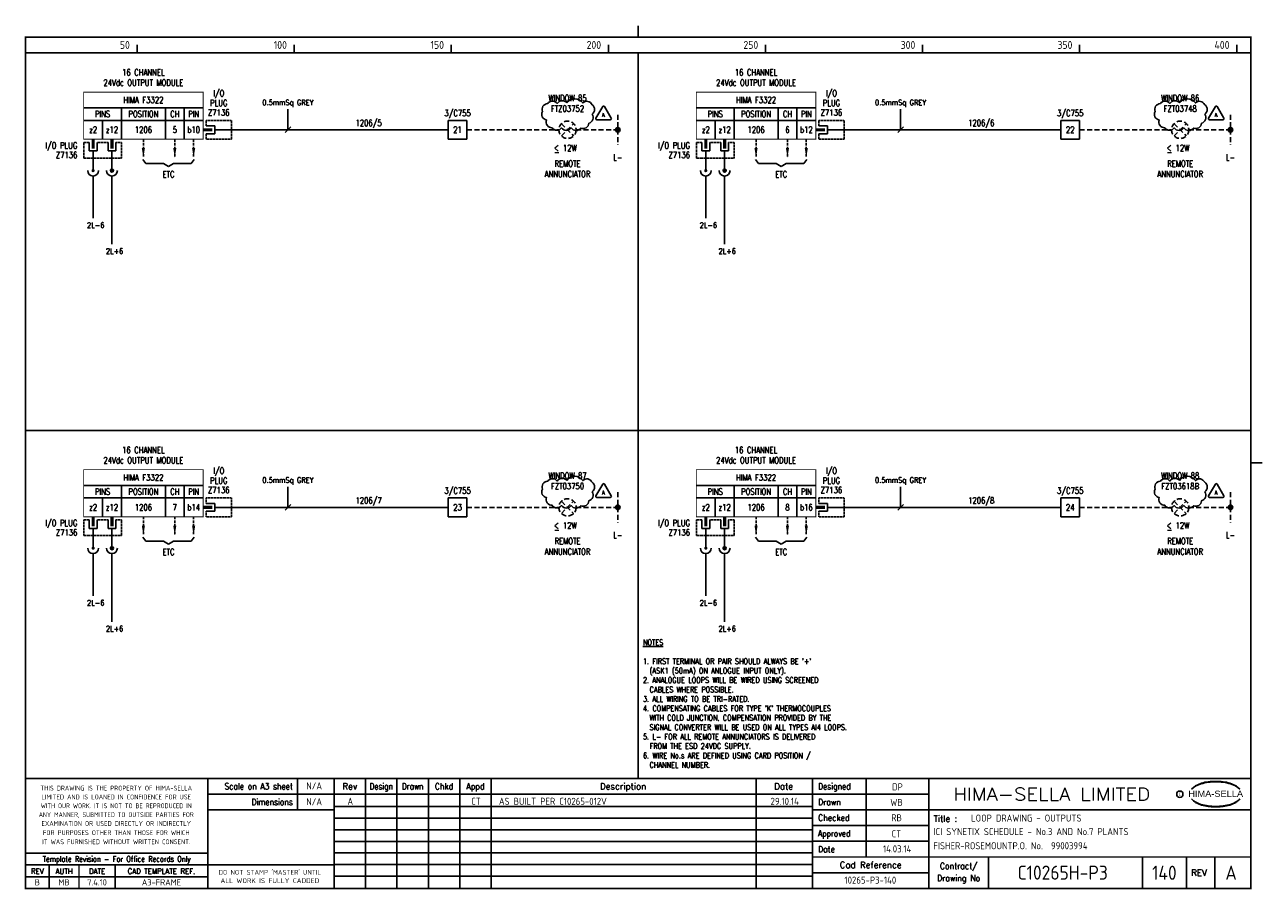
# Model space of a CAD drawing. Extents: x 14 to 408, y 0 to 275.
import ezdxf
from ezdxf.enums import TextEntityAlignment as Align

# ---------------------------------------------------------------- set-up
doc = ezdxf.new("R2010")
doc.units = 0
doc.header["$LTSCALE"] = 0.25
doc.header["$MEASUREMENT"] = 0
doc.linetypes.add('HIDDEN2', pattern=[4.7625, 3.175, -1.5875])
doc.layers.get('0').update_dxf_attribs({"color": 41, "linetype": 'CONTINUOUS'})
for name, color, linetype in [('00-DRG_FRAME', 12, 'CONTINUOUS'), ('01-DRAW', 7, 'CONTINUOUS'), ('04-OUTLINE', 6, 'CONTINUOUS'), ('051-TEXT', 2, 'CONTINUOUS'), ('117', 7, 'CONTINUOUS'), ('117-TEXT', 2, 'CONTINUOUS'), ('DIM', 3, 'CONTINUOUS'), ('LAB', 2, 'CONTINUOUS'), ('RACK', 2, 'CONTINUOUS'), ('SLOT', 2, 'CONTINUOUS'), ('SNA', 2, 'CONTINUOUS'), ('TEXT', 2, 'CONTINUOUS'), ('TPOL', 3, 'CONTINUOUS'), ('XR_FUNCTION', 2, 'CONTINUOUS'), ('XR_MAIN', 2, 'CONTINUOUS')]:
    doc.layers.add(name, color=color, linetype=linetype)
doc.styles.add('ARIAL', font='arial.ttf', dxfattribs={"height": 2.5})
doc.styles.add('CROSSREF', font='romans.shx', dxfattribs={"width": 0.8, "height": 2})
doc.styles.add('FUNCTION', font='ROMANS.shx', dxfattribs={"width": 0.8, "height": 2.5})
doc.styles.add('ISO', font='iso.shx')
doc.styles.add('PINS', font='ROMANS.shx', dxfattribs={"width": 0.8, "height": 2.5})
doc.styles.add('RACK', font='ROMANS.shx', dxfattribs={"width": 0.8, "height": 2.5})
doc.styles.add('ROMAND', font='ROMAND')
doc.styles.add('romans', font='romans.shx', dxfattribs={"width": 0.8, "height": 2.5})
doc.styles.add('SLOT', font='romans.shx', dxfattribs={"width": 0.8, "height": 2})
doc.styles.add('SYMBOL', font='ROMANS.shx', dxfattribs={"width": 0.8, "height": 20})

# ---------------------------------------------------------------- blocks, each defined once
blk = doc.blocks.new('A3-REVA')
at = {"layer": '051-TEXT', "style": 'ISO'}
for tag, p in [('DESIGNED', (292.01, 31.7)), ('A', (117.73, 27.28)), ('DES', (127.73, 27.28)), ('DRN', (137.73, 27.28)), ('CHKD', (147.73, 27.28)), ('APPD', (157.73, 27.28)), ('DATE', (256, 27.28)), ('DRAWN', (291.72, 26.77)), ('CHECKED', (291.72, 21.89)), ('APPD', (291.65, 16.79)), ('DATE', (291.92, 11.96))]:
    blk.add_attdef(tag, text='', height=2.25, dxfattribs=at).set_placement(p, align=Align.CENTER)
blk.add_attdef('DESCRIPTION', (165.03, 27.28), '', height=2.25, dxfattribs=at)
blk = doc.blocks.new('A3-TITLE')
at = {"layer": '051-TEXT', "style": 'ISO'}
blk.add_attdef('TITLE_1', (315.46, 21.78), '', height=2.25, dxfattribs=at)
for tag, p in [('DRGNO', (376.96, 3.24)), ('REV.', (398.2, 3.24))]:
    blk.add_attdef(tag, text='', height=4.5, dxfattribs=at).set_placement(p, align=Align.CENTER)
blk = doc.blocks.new('A3-CONTRACT')
at = {"layer": '051-TEXT', "color": 41, "style": 'ISO'}
for tag, height, p in [('SCALE', 2.25, (106.71, 31.82)), ('DIMS', 2.25, (106.71, 26.8)), ('CAD-REF', 2.25, (283.73, 1.84)), ('CONTRACT', 4.5, (344.94, 3.1))]:
    blk.add_attdef(tag, text='', height=height, dxfattribs=at).set_placement(p, align=Align.CENTER)
for tag, p in [('TITLE_2', (303.86, 17.28)), ('TITLE_3', (303.79, 12.78))]:
    blk.add_attdef(tag, p, '', height=2.25, dxfattribs=at)
blk = doc.blocks.new('DOT')
for radius in [0.75, 0.65, 0.55, 0.45, 0.35, 0.25, 0.15, 0.05]:
    blk.add_circle((0, 0), radius)
blk = doc.blocks.new('F3322-05')
for p, q in [((-38, 7), (0, 7)), ((-26, 7), (-26, -3)), ((-12, 7), (-12, -3)), ((-6, 7), (-6, -3)), ((-38, 3), (0, 3)), ((-32, 3), (-32, -3)), ((1, 1.25), (3.75, 1.25)), ((3.75, 1.25), (3.75, -1.25)), ((3.75, 0), (9, 0)), ((3.75, -1.25), (1, -1.25)), ((-36.25, -4), (-36.25, -6.75)), ((-36.25, -6.75), (-33.75, -6.75)), ((-35, -6.75), (-35, -9)), ((-33.75, -6.75), (-33.75, -4)), ((-30.25, -4), (-30.25, -6.75)), ((-30.25, -6.75), (-27.75, -6.75)), ((-29, -6.75), (-29, -9)), ((-27.75, -6.75), (-27.75, -4))]:
    blk.add_line(p, q)
at = {"const_width": 0.3}
blk.add_lwpolyline([(0, -3), (-38, -3), (-38, 12), (0, 12)], close=True, dxfattribs=at)
blk.add_lwpolyline([(3, 0, 1, 1, 0), (0, 0, 0.5, 0.5, 0)], format="xyseb")
at = {"color": 3, "linetype": 'HIDDEN2', "ltscale": 0.4}
for points in [[(1, 1.25), (1, 3), (9, 3), (9, -3), (1, -3), (1, -1.25)], [(-36.25, -4), (-38, -4), (-38, -9), (-26, -9), (-26, -4), (-27.75, -4)], [(-30.25, -4), (-33.75, -4)]]:
    blk.add_lwpolyline(points, dxfattribs=at)
at = {"const_width": 1}
for points in [[(-35, -6), (-35, -3)], [(-29, -6), (-29, -3)]]:
    blk.add_lwpolyline(points, dxfattribs=at)
at = {"layer": 'LAB', "style": 'PINS', "width": 0.8, "flags": 1}
blk.add_attdef('LAB1', text='', height=1.5, dxfattribs=at).set_placement((-41, -1), align=Align.RIGHT)
at = {"layer": 'RACK', "style": 'RACK', "width": 0.8}
blk.add_attdef('SLOT', text='', height=2, dxfattribs=at).set_placement((-19, 0), align=Align.MIDDLE)
at = {"layer": 'SLOT', "style": 'SLOT', "width": 0.8}
blk.add_attdef('ADD1', text='', height=2, dxfattribs=at).set_placement((-9, 0), align=Align.MIDDLE)
at = {"layer": 'SNA', "style": 'SYMBOL', "width": 0.8, "flags": 1}
blk.add_attdef('SNA', text='', height=1.5, dxfattribs=at).set_placement((-41, 5), align=Align.RIGHT)
at = {"layer": 'TEXT', "style": 'romans', "width": 0.8}
for s, p in [('24Vdc OUTPUT MODULE', (-19, 14)), ('16 CHANNEL', (-19, 17.25))]:
    blk.add_text(s, height=2, dxfattribs=at).set_placement(p, align=Align.CENTER)
for s, p in [('I/O', (5, 11.5)), ('HIMA F3322', (-19, 9.5)), ('PLUG', (5, 8.5)), ('PINS', (-32, 5)), ('POSITION', (-19, 5)), ('CH', (-9, 5)), ('PIN', (-3, 5)), ('Z7136', (5, 5.5)), ('z2', (-35, 0)), ('z12', (-29, 0)), ('b10', (-3, 0))]:
    blk.add_text(s, height=2, dxfattribs=at).set_placement(p, align=Align.MIDDLE)
for s, p in [('I/O PLUG', (-40, -5)), ('Z7136', (-40, -8))]:
    blk.add_text(s, height=2, dxfattribs=at).set_placement(p, align=Align.MIDDLE_RIGHT)
at = {"layer": 'TPOL', "color": 2, "style": 'PINS', "width": 0.8}
blk.add_attdef('CN1', text='', height=2, dxfattribs=at).set_placement((-3, 0), align=Align.MIDDLE)
at = {"layer": 'TPOL', "style": 'PINS', "width": 0.8, "flags": 1}
blk.add_attdef('CN2', text='', height=1, dxfattribs=at).set_placement((9, 0), align=Align.MIDDLE_RIGHT)
for tag, p in [('CN3', (-35, -9)), ('CN4', (-29, -9))]:
    blk.add_attdef(tag, text='', height=1, dxfattribs=at).set_placement(p, align=Align.BOTTOM_CENTER)
at = {"layer": 'XR_FUNCTION', "style": 'FUNCTION', "width": 0.8, "flags": 1}
blk.add_attdef('XR_FUNCTION', text='', height=1.5, dxfattribs=at).set_placement((-41, 7), align=Align.RIGHT)
at = {"layer": 'XR_MAIN', "style": 'CROSSREF', "width": 0.8, "flags": 1}
blk.add_attdef('XR_MAIN', text='', height=1.5, dxfattribs=at).set_placement((-41, 1), align=Align.RIGHT)
blk = doc.blocks.new('F3322-06')
for p, q in [((-38, 7), (0, 7)), ((-26, 7), (-26, -3)), ((-12, 7), (-12, -3)), ((-6, 7), (-6, -3)), ((-38, 3), (0, 3)), ((-32, 3), (-32, -3)), ((1, 1.25), (3.75, 1.25)), ((3.75, 1.25), (3.75, -1.25)), ((3.75, 0), (9, 0)), ((3.75, -1.25), (1, -1.25)), ((-36.25, -4), (-36.25, -6.75)), ((-36.25, -6.75), (-33.75, -6.75)), ((-35, -6.75), (-35, -9)), ((-33.75, -6.75), (-33.75, -4)), ((-30.25, -4), (-30.25, -6.75)), ((-30.25, -6.75), (-27.75, -6.75)), ((-29, -6.75), (-29, -9)), ((-27.75, -6.75), (-27.75, -4))]:
    blk.add_line(p, q)
at = {"const_width": 0.3}
blk.add_lwpolyline([(0, -3), (-38, -3), (-38, 12), (0, 12)], close=True, dxfattribs=at)
blk.add_lwpolyline([(3, 0, 1, 1, 0), (0, 0, 0.5, 0.5, 0)], format="xyseb")
at = {"color": 3, "linetype": 'HIDDEN2', "ltscale": 0.4}
for points in [[(1, 1.25), (1, 3), (9, 3), (9, -3), (1, -3), (1, -1.25)], [(-36.25, -4), (-38, -4), (-38, -9), (-26, -9), (-26, -4), (-27.75, -4)], [(-30.25, -4), (-33.75, -4)]]:
    blk.add_lwpolyline(points, dxfattribs=at)
at = {"const_width": 1}
for points in [[(-35, -6), (-35, -3)], [(-29, -6), (-29, -3)]]:
    blk.add_lwpolyline(points, dxfattribs=at)
at = {"layer": 'LAB', "style": 'PINS', "width": 0.8, "flags": 1}
blk.add_attdef('LAB1', text='', height=1.5, dxfattribs=at).set_placement((-41, -1), align=Align.RIGHT)
at = {"layer": 'RACK', "style": 'RACK', "width": 0.8}
blk.add_attdef('SLOT', text='', height=2, dxfattribs=at).set_placement((-19, 0), align=Align.MIDDLE)
at = {"layer": 'SLOT', "style": 'SLOT', "width": 0.8}
blk.add_attdef('ADD1', text='', height=2, dxfattribs=at).set_placement((-9, 0), align=Align.MIDDLE)
at = {"layer": 'SNA', "style": 'SYMBOL', "width": 0.8, "flags": 1}
blk.add_attdef('SNA', text='', height=1.5, dxfattribs=at).set_placement((-41, 5), align=Align.RIGHT)
at = {"layer": 'TEXT', "style": 'romans', "width": 0.8}
for s, p in [('24Vdc OUTPUT MODULE', (-19, 14)), ('16 CHANNEL', (-19, 17.25))]:
    blk.add_text(s, height=2, dxfattribs=at).set_placement(p, align=Align.CENTER)
for s, p in [('I/O', (5, 11.5)), ('HIMA F3322', (-19, 9.5)), ('PLUG', (5, 8.5)), ('PINS', (-32, 5)), ('POSITION', (-19, 5)), ('CH', (-9, 5)), ('PIN', (-3, 5)), ('Z7136', (5, 5.5)), ('z2', (-35, 0)), ('z12', (-29, 0)), ('b12', (-3, 0))]:
    blk.add_text(s, height=2, dxfattribs=at).set_placement(p, align=Align.MIDDLE)
for s, p in [('I/O PLUG', (-40, -5)), ('Z7136', (-40, -8))]:
    blk.add_text(s, height=2, dxfattribs=at).set_placement(p, align=Align.MIDDLE_RIGHT)
at = {"layer": 'TPOL', "color": 2, "style": 'PINS', "width": 0.8}
blk.add_attdef('CN1', text='', height=2, dxfattribs=at).set_placement((-3, 0), align=Align.MIDDLE)
at = {"layer": 'TPOL', "style": 'PINS', "width": 0.8, "flags": 1}
blk.add_attdef('CN2', text='', height=1, dxfattribs=at).set_placement((9, 0), align=Align.MIDDLE_RIGHT)
for tag, p in [('CN3', (-35, -9)), ('CN4', (-29, -9))]:
    blk.add_attdef(tag, text='', height=1, dxfattribs=at).set_placement(p, align=Align.BOTTOM_CENTER)
at = {"layer": 'XR_FUNCTION', "style": 'FUNCTION', "width": 0.8, "flags": 1}
blk.add_attdef('XR_FUNCTION', text='', height=1.5, dxfattribs=at).set_placement((-41, 7), align=Align.RIGHT)
at = {"layer": 'XR_MAIN', "style": 'CROSSREF', "width": 0.8, "flags": 1}
blk.add_attdef('XR_MAIN', text='', height=1.5, dxfattribs=at).set_placement((-41, 1), align=Align.RIGHT)
blk = doc.blocks.new('F3322-07')
for p, q in [((-38, 7), (0, 7)), ((-26, 7), (-26, -3)), ((-12, 7), (-12, -3)), ((-6, 7), (-6, -3)), ((-38, 3), (0, 3)), ((-32, 3), (-32, -3)), ((1, 1.25), (3.75, 1.25)), ((3.75, 1.25), (3.75, -1.25)), ((3.75, 0), (9, 0)), ((3.75, -1.25), (1, -1.25)), ((-36.25, -4), (-36.25, -6.75)), ((-36.25, -6.75), (-33.75, -6.75)), ((-35, -6.75), (-35, -9)), ((-33.75, -6.75), (-33.75, -4)), ((-30.25, -4), (-30.25, -6.75)), ((-30.25, -6.75), (-27.75, -6.75)), ((-29, -6.75), (-29, -9)), ((-27.75, -6.75), (-27.75, -4))]:
    blk.add_line(p, q)
at = {"const_width": 0.3}
blk.add_lwpolyline([(0, -3), (-38, -3), (-38, 12), (0, 12)], close=True, dxfattribs=at)
blk.add_lwpolyline([(3, 0, 1, 1, 0), (0, 0, 0.5, 0.5, 0)], format="xyseb")
at = {"color": 3, "linetype": 'HIDDEN2', "ltscale": 0.4}
for points in [[(1, 1.25), (1, 3), (9, 3), (9, -3), (1, -3), (1, -1.25)], [(-36.25, -4), (-38, -4), (-38, -9), (-26, -9), (-26, -4), (-27.75, -4)], [(-30.25, -4), (-33.75, -4)]]:
    blk.add_lwpolyline(points, dxfattribs=at)
at = {"const_width": 1}
for points in [[(-35, -6), (-35, -3)], [(-29, -6), (-29, -3)]]:
    blk.add_lwpolyline(points, dxfattribs=at)
at = {"layer": 'LAB', "style": 'PINS', "width": 0.8, "flags": 1}
blk.add_attdef('LAB1', text='', height=1.5, dxfattribs=at).set_placement((-41, -1), align=Align.RIGHT)
at = {"layer": 'RACK', "style": 'RACK', "width": 0.8}
blk.add_attdef('SLOT', text='', height=2, dxfattribs=at).set_placement((-19, 0), align=Align.MIDDLE)
at = {"layer": 'SLOT', "style": 'SLOT', "width": 0.8}
blk.add_attdef('ADD1', text='', height=2, dxfattribs=at).set_placement((-9, 0), align=Align.MIDDLE)
at = {"layer": 'SNA', "style": 'SYMBOL', "width": 0.8, "flags": 1}
blk.add_attdef('SNA', text='', height=1.5, dxfattribs=at).set_placement((-41, 5), align=Align.RIGHT)
at = {"layer": 'TEXT', "style": 'romans', "width": 0.8}
for s, p in [('24Vdc OUTPUT MODULE', (-19, 14)), ('16 CHANNEL', (-19, 17.25))]:
    blk.add_text(s, height=2, dxfattribs=at).set_placement(p, align=Align.CENTER)
for s, p in [('I/O', (5, 11.5)), ('HIMA F3322', (-19, 9.5)), ('PLUG', (5, 8.5)), ('PINS', (-32, 5)), ('POSITION', (-19, 5)), ('CH', (-9, 5)), ('PIN', (-3, 5)), ('Z7136', (5, 5.5)), ('z2', (-35, 0)), ('z12', (-29, 0)), ('b14', (-3, 0))]:
    blk.add_text(s, height=2, dxfattribs=at).set_placement(p, align=Align.MIDDLE)
for s, p in [('I/O PLUG', (-40, -5)), ('Z7136', (-40, -8))]:
    blk.add_text(s, height=2, dxfattribs=at).set_placement(p, align=Align.MIDDLE_RIGHT)
at = {"layer": 'TPOL', "color": 2, "style": 'PINS', "width": 0.8}
blk.add_attdef('CN1', text='', height=2, dxfattribs=at).set_placement((-3, 0), align=Align.MIDDLE)
at = {"layer": 'TPOL', "style": 'PINS', "width": 0.8, "flags": 1}
blk.add_attdef('CN2', text='', height=1, dxfattribs=at).set_placement((9, 0), align=Align.MIDDLE_RIGHT)
for tag, p in [('CN3', (-35, -9)), ('CN4', (-29, -9))]:
    blk.add_attdef(tag, text='', height=1, dxfattribs=at).set_placement(p, align=Align.BOTTOM_CENTER)
at = {"layer": 'XR_FUNCTION', "style": 'FUNCTION', "width": 0.8, "flags": 1}
blk.add_attdef('XR_FUNCTION', text='', height=1.5, dxfattribs=at).set_placement((-41, 7), align=Align.RIGHT)
at = {"layer": 'XR_MAIN', "style": 'CROSSREF', "width": 0.8, "flags": 1}
blk.add_attdef('XR_MAIN', text='', height=1.5, dxfattribs=at).set_placement((-41, 1), align=Align.RIGHT)
blk = doc.blocks.new('F3322-08')
for p, q in [((-38, 7), (0, 7)), ((-26, 7), (-26, -3)), ((-12, 7), (-12, -3)), ((-6, 7), (-6, -3)), ((-38, 3), (0, 3)), ((-32, 3), (-32, -3)), ((1, 1.25), (3.75, 1.25)), ((3.75, 1.25), (3.75, -1.25)), ((3.75, 0), (9, 0)), ((3.75, -1.25), (1, -1.25)), ((-36.25, -4), (-36.25, -6.75)), ((-36.25, -6.75), (-33.75, -6.75)), ((-35, -6.75), (-35, -9)), ((-33.75, -6.75), (-33.75, -4)), ((-30.25, -4), (-30.25, -6.75)), ((-30.25, -6.75), (-27.75, -6.75)), ((-29, -6.75), (-29, -9)), ((-27.75, -6.75), (-27.75, -4))]:
    blk.add_line(p, q)
at = {"const_width": 0.3}
blk.add_lwpolyline([(0, -3), (-38, -3), (-38, 12), (0, 12)], close=True, dxfattribs=at)
blk.add_lwpolyline([(3, 0, 1, 1, 0), (0, 0, 0.5, 0.5, 0)], format="xyseb")
at = {"color": 3, "linetype": 'HIDDEN2', "ltscale": 0.4}
for points in [[(1, 1.25), (1, 3), (9, 3), (9, -3), (1, -3), (1, -1.25)], [(-36.25, -4), (-38, -4), (-38, -9), (-26, -9), (-26, -4), (-27.75, -4)], [(-30.25, -4), (-33.75, -4)]]:
    blk.add_lwpolyline(points, dxfattribs=at)
at = {"const_width": 1}
for points in [[(-35, -6), (-35, -3)], [(-29, -6), (-29, -3)]]:
    blk.add_lwpolyline(points, dxfattribs=at)
at = {"layer": 'LAB', "style": 'PINS', "width": 0.8, "flags": 1}
blk.add_attdef('LAB1', text='', height=1.5, dxfattribs=at).set_placement((-41, -1), align=Align.RIGHT)
at = {"layer": 'RACK', "style": 'RACK', "width": 0.8}
blk.add_attdef('SLOT', text='', height=2, dxfattribs=at).set_placement((-19, 0), align=Align.MIDDLE)
at = {"layer": 'SLOT', "style": 'SLOT', "width": 0.8}
blk.add_attdef('ADD1', text='', height=2, dxfattribs=at).set_placement((-9, 0), align=Align.MIDDLE)
at = {"layer": 'SNA', "style": 'SYMBOL', "width": 0.8, "flags": 1}
blk.add_attdef('SNA', text='', height=1.5, dxfattribs=at).set_placement((-41, 5), align=Align.RIGHT)
at = {"layer": 'TEXT', "style": 'romans', "width": 0.8}
for s, p in [('24Vdc OUTPUT MODULE', (-19, 14)), ('16 CHANNEL', (-19, 17.25))]:
    blk.add_text(s, height=2, dxfattribs=at).set_placement(p, align=Align.CENTER)
for s, p in [('I/O', (5, 11.5)), ('HIMA F3322', (-19, 9.5)), ('PLUG', (5, 8.5)), ('PINS', (-32, 5)), ('POSITION', (-19, 5)), ('CH', (-9, 5)), ('PIN', (-3, 5)), ('Z7136', (5, 5.5)), ('z2', (-35, 0)), ('z12', (-29, 0)), ('b16', (-3, 0))]:
    blk.add_text(s, height=2, dxfattribs=at).set_placement(p, align=Align.MIDDLE)
for s, p in [('I/O PLUG', (-40, -5)), ('Z7136', (-40, -8))]:
    blk.add_text(s, height=2, dxfattribs=at).set_placement(p, align=Align.MIDDLE_RIGHT)
at = {"layer": 'TPOL', "color": 2, "style": 'PINS', "width": 0.8}
blk.add_attdef('CN1', text='', height=2, dxfattribs=at).set_placement((-3, 0), align=Align.MIDDLE)
at = {"layer": 'TPOL', "style": 'PINS', "width": 0.8, "flags": 1}
blk.add_attdef('CN2', text='', height=1, dxfattribs=at).set_placement((9, 0), align=Align.MIDDLE_RIGHT)
for tag, p in [('CN3', (-35, -9)), ('CN4', (-29, -9))]:
    blk.add_attdef(tag, text='', height=1, dxfattribs=at).set_placement(p, align=Align.BOTTOM_CENTER)
at = {"layer": 'XR_FUNCTION', "style": 'FUNCTION', "width": 0.8, "flags": 1}
blk.add_attdef('XR_FUNCTION', text='', height=1.5, dxfattribs=at).set_placement((-41, 7), align=Align.RIGHT)
at = {"layer": 'XR_MAIN', "style": 'CROSSREF', "width": 0.8, "flags": 1}
blk.add_attdef('XR_MAIN', text='', height=1.5, dxfattribs=at).set_placement((-41, 1), align=Align.RIGHT)
blk = doc.blocks.new('A3-REVB')
at = {"layer": '051-TEXT', "style": 'ISO'}
for tag, p in [('A', (124.85, -20.36)), ('DES', (134.85, -20.36)), ('DRN', (144.85, -20.36)), ('CHKD', (154.85, -20.36)), ('APPD', (164.85, -20.36)), ('DATE', (263.12, -20.36))]:
    blk.add_attdef(tag, text='', height=2.25, dxfattribs=at).set_placement(p, align=Align.CENTER)
blk.add_attdef('DESCRIPTION', (172.15, -20.36), '', height=2.25, dxfattribs=at)

msp = doc.modelspace()

# ---------------------------------------------------------------- linework, layer by layer
at = {"layer": '00-DRG_FRAME'}
for p, q in [((50, 266.5), (50, 269)), ((100, 266.5), (100, 269)), ((150, 266.5), (150, 269)), ((200, 266.5), (200, 269)), ((250, 266.5), (250, 269)), ((300, 266.5), (300, 269)), ((350, 266.5), (350, 269)), ((400, 266.5), (400, 269)), ((101.01, 35.5), (101.01, 25.5)), ((122.7, 35.5), (122.7, 0.5)), ((132.7, 0.5), (132.7, 35.5)), ((142.7, 0.5), (142.7, 35.5)), ((152.7, 35.5), (152.7, 0.5)), ((162.7, 35.5), (162.7, 0.5)), ((247, 35.5), (247, 0.5)), ((282, 35.5), (282, 10.5)), ((265, 30.5), (302, 30.5)), ((265, 26.59), (112.7, 26.59)), ((302, 25.5), (265, 25.5)), ((265, 22.89), (112.7, 22.89)), ((265, 20.5), (302, 20.5)), ((265, 19.19), (112.7, 19.19)), ((265, 15.49), (112.7, 15.49)), ((302, 15.5), (265, 15.5)), ((265, 11.79), (112.7, 11.79)), ((265, 8.09), (112.7, 8.09)), ((321, 10.5), (321, 0.5)), ((370, 10.5), (370, 0.5)), ((384, 0.5), (384, 10.5)), ((393, 10.5), (393, 0.5)), ((72.5, 4.25), (14.5, 4.25)), ((265, 4.39), (112.7, 4.39)), ((302, 5.5), (265, 5.5))]:
    msp.add_line(p, q, dxfattribs=at)
at = {"layer": '00-DRG_FRAME', "const_width": 0.5}
for points in [[(209.5, 271.5), (209.5, 275.18)], [(209.5, 271.5), (209.5, 275.18)], [(14.5, 266.5), (404.5, 266.5)], [(209.5, 35.5), (209.5, 266.5)], [(14.5, 146.31), (404.5, 146.31)], [(404.5, 136), (408.18, 136)], [(404.5, 35.5), (14.5, 35.5)], [(72.5, 0.5), (72.5, 35.5)], [(112.7, 0.5), (112.7, 35.5)], [(265, 35.5), (265, 0.5)], [(302, 0.5), (302, 35.5)], [(265, 30.5), (72.5, 30.5)], [(112.7, 25.5), (72.5, 25.5)], [(404.5, 25.5), (302, 25.5)], [(14.5, 11.75), (72.5, 11.75)], [(14.5, 8), (72.5, 8)], [(22, 0.5), (22, 8)], [(31.5, 0.5), (31.5, 8)], [(43, 0.5), (43, 8)], [(112.7, 8), (72.5, 8)], [(265, 10.5), (404.5, 10.5)]]:
    msp.add_lwpolyline(points, dxfattribs=at)
msp.add_lwpolyline([(14.5, 0.5), (404.5, 0.5), (404.5, 271.5), (14.5, 271.5)], close=True, dxfattribs=at)
at = {"layer": '00-DRG_FRAME', "color": 3}
msp.add_circle((381.88, 30.5), 1, dxfattribs=at)
for centre, radius, start, end in [((390.6, 26.83), 7.24, 106.0532, 133.5024), ((390.88, 27.01), 7.3, 130.419, 136.057), ((390.11, 28.1), 5.98, 122.244, 131.6154), ((389.75, 28.78), 5.21, 111.8206, 122.8668), ((391.78, 24.7), 9.76, 107.5931, 113.9452), ((393.1, 18.5), 15.94, 89.2698, 106.3911), ((392.1, 23.52), 10.99, 96.0146, 107.3203), ((393.29, 16.31), 18.28, 92.8917, 97.3734), ((393.24, 18.86), 15.73, 89.7805, 93.1738), ((393.36, 18.86), 15.73, 86.8262, 90.2195), ((393.51, 18.5), 15.94, 73.6089, 90.7302), ((393.31, 16.31), 18.28, 82.6266, 87.1083), ((394.51, 23.52), 10.99, 72.6797, 83.9854), ((394.83, 24.7), 9.76, 66.0548, 72.4069), ((396, 26.83), 7.24, 46.4976, 73.9468), ((396.85, 28.78), 5.21, 57.1332, 68.1794), ((396.49, 28.1), 5.98, 48.3846, 57.756), ((395.73, 27.01), 7.3, 43.943, 49.581), ((390.88, 34.04), 7.3, 223.943, 229.581), ((390.6, 34.23), 7.24, 226.4976, 253.9468), ((390.11, 32.96), 5.98, 228.3846, 237.756), ((389.75, 32.28), 5.21, 237.1332, 248.1794), ((396, 34.23), 7.24, 286.0532, 313.5024), ((396.85, 32.28), 5.21, 291.8206, 302.8668), ((396.49, 32.96), 5.98, 302.244, 311.6154), ((395.73, 34.04), 7.3, 310.419, 316.057), ((391.78, 36.36), 9.76, 246.0548, 252.4069), ((393.1, 42.56), 15.94, 253.6089, 270.7302), ((392.1, 37.54), 10.99, 252.6797, 263.9854), ((393.29, 44.75), 18.28, 262.6266, 267.1083), ((393.24, 42.19), 15.73, 266.8262, 270.2195), ((393.51, 42.56), 15.94, 269.2698, 286.3911), ((393.36, 42.19), 15.73, 269.7805, 273.1738), ((393.31, 44.75), 18.28, 272.8917, 277.3734), ((394.51, 37.54), 10.99, 276.0146, 287.3203), ((394.83, 36.36), 9.76, 287.5931, 293.9452)]:
    msp.add_arc(centre, radius, start, end, dxfattribs=at)
at = {"layer": '01-DRAW'}
for p, q in [((149, 245), (155, 245)), ((149, 239), (149, 245)), ((155, 245), (155, 239)), ((344, 245), (350, 245)), ((344, 239), (344, 245)), ((350, 245), (350, 239)), ((149, 242), (80, 242)), ((344, 242), (275, 242)), ((155, 239), (149, 239)), ((350, 239), (344, 239)), ((36, 233), (36, 229)), ((42, 233), (42, 229)), ((231, 233), (231, 229)), ((237, 233), (237, 229)), ((51.8, 232.55), (52.77, 231.26)), ((52.77, 231.26), (58.38, 231.26)), ((58.38, 231.26), (60, 230.29)), ((61.62, 231.26), (60, 230.29)), ((61.62, 231.26), (67.23, 231.26)), ((68.2, 232.55), (67.23, 231.26)), ((246.8, 232.55), (247.77, 231.26)), ((247.77, 231.26), (253.38, 231.26)), ((253.38, 231.26), (255, 230.29)), ((256.62, 231.26), (255, 230.29)), ((256.62, 231.26), (262.23, 231.26)), ((263.2, 232.55), (262.23, 231.26)), ((36, 227.27), (36, 213.87)), ((42, 227.27), (42, 205.61)), ((42, 227.27), (42, 205.61)), ((231, 227.27), (231, 213.87)), ((237, 227.27), (237, 205.61)), ((237, 227.27), (237, 205.61)), ((149, 124.81), (155, 124.81)), ((149, 118.81), (149, 124.81)), ((155, 124.81), (155, 118.81)), ((344, 124.81), (350, 124.81)), ((344, 118.81), (344, 124.81)), ((350, 124.81), (350, 118.81)), ((149, 121.81), (80, 121.81)), ((155, 118.81), (149, 118.81)), ((344, 121.81), (275, 121.81)), ((350, 118.81), (344, 118.81)), ((36, 112.81), (36, 108.81)), ((42, 112.81), (42, 108.81)), ((51.8, 112.36), (52.77, 111.06)), ((52.77, 111.06), (58.38, 111.06)), ((58.38, 111.06), (60, 110.09)), ((61.62, 111.06), (60, 110.09)), ((61.62, 111.06), (67.23, 111.06)), ((68.2, 112.36), (67.23, 111.06)), ((231, 112.81), (231, 108.81)), ((237, 112.81), (237, 108.81)), ((246.8, 112.36), (247.77, 111.06)), ((247.77, 111.06), (253.38, 111.06)), ((253.38, 111.06), (255, 110.09)), ((256.62, 111.06), (255, 110.09)), ((256.62, 111.06), (262.23, 111.06)), ((263.2, 112.36), (262.23, 111.06)), ((36, 107.08), (36, 93.68)), ((42, 107.08), (42, 85.42)), ((42, 107.08), (42, 85.42)), ((231, 107.08), (231, 93.68)), ((237, 107.08), (237, 85.42)), ((237, 107.08), (237, 85.42))]:
    msp.add_line(p, q, dxfattribs=at)
at = {"layer": '01-DRAW', "color": 0, "linetype": 'HIDDEN2', "ltscale": 2}
for p, q in [((203, 246.8), (203, 237.2)), ((398, 246.8), (398, 237.2)), ((155, 242), (184.25, 242)), ((185.06, 240.06), (188.94, 243.94)), ((185.06, 243.94), (188.94, 240.06)), ((189.75, 242), (203, 242)), ((350, 242), (379.25, 242)), ((380.06, 240.06), (383.94, 243.94)), ((380.06, 243.94), (383.94, 240.06)), ((384.75, 242), (398, 242)), ((203, 126.61), (203, 117.01)), ((398, 126.61), (398, 117.01)), ((185.06, 119.86), (188.94, 123.75)), ((185.06, 123.75), (188.94, 119.86)), ((380.06, 119.86), (383.94, 123.75)), ((380.06, 123.75), (383.94, 119.86)), ((155, 121.81), (184.25, 121.81)), ((189.75, 121.81), (203, 121.81)), ((350, 121.81), (379.25, 121.81)), ((384.75, 121.81), (398, 121.81))]:
    msp.add_line(p, q, dxfattribs=at)
at = {"layer": '01-DRAW', "linetype": 'HIDDEN2'}
for p, q in [((52, 239), (52, 233.17)), ((62, 239), (62, 233.17)), ((68, 239), (68, 233.17)), ((247, 239), (247, 233.17)), ((257, 239), (257, 233.17)), ((263, 239), (263, 233.17)), ((52, 118.81), (52, 112.98)), ((62, 118.81), (62, 112.98)), ((68, 118.81), (68, 112.98)), ((247, 118.81), (247, 112.98)), ((257, 118.81), (257, 112.98)), ((263, 118.81), (263, 112.98))]:
    msp.add_line(p, q, dxfattribs=at)
at = {"layer": '01-DRAW', "const_width": 0.5}
for points in [[(35.75, 229, 1), (36.25, 229, 1)], [(41.75, 229, 1), (42.25, 229, 1)], [(230.75, 229, 1), (231.25, 229, 1)], [(236.75, 229, 1), (237.25, 229, 1)], [(35.75, 108.81, 1), (36.25, 108.81, 1)], [(41.75, 108.81, 1), (42.25, 108.81, 1)], [(230.75, 108.81, 1), (231.25, 108.81, 1)], [(236.75, 108.81, 1), (237.25, 108.81, 1)]]:
    msp.add_lwpolyline(points, format="xyb", close=True, dxfattribs=at)
at = {"layer": '01-DRAW', "color": 0, "linetype": 'HIDDEN2', "ltscale": 2}
for centre in [(187, 242), (382, 242), (187, 121.81), (382, 121.81)]:
    msp.add_circle(centre, 2.75, dxfattribs=at)
at = {"layer": '01-DRAW'}
for centre, radius in [((42, 229), 0.475), ((42, 229), 0.389), ((42, 229), 0.302), ((42, 229), 0.216), ((42, 229), 0.13), ((42, 229), 0.0432), ((237, 229), 0.475), ((237, 229), 0.389), ((237, 229), 0.302), ((237, 229), 0.216), ((237, 229), 0.13), ((237, 229), 0.0432), ((42, 108.81), 0.475), ((42, 108.81), 0.389), ((42, 108.81), 0.302), ((42, 108.81), 0.216), ((42, 108.81), 0.13), ((42, 108.81), 0.0432), ((237, 108.81), 0.475), ((237, 108.81), 0.389), ((237, 108.81), 0.302), ((237, 108.81), 0.216), ((237, 108.81), 0.13), ((237, 108.81), 0.0432)]:
    msp.add_circle(centre, radius, dxfattribs=at)
for centre in [(36, 229), (42, 229), (42, 229), (231, 229), (237, 229), (237, 229), (36, 108.81), (42, 108.81), (42, 108.81), (231, 108.81), (237, 108.81), (237, 108.81)]:
    msp.add_arc(centre, 1.73, 180, 0, dxfattribs=at)
for points in [[(52.5, 236.19), (51.5, 236.19), (52, 233.17)], [(62.5, 236.19), (61.5, 236.19), (62, 233.17)], [(68.5, 236.19), (67.5, 236.19), (68, 233.17)], [(247.5, 236.19), (246.5, 236.19), (247, 233.17)], [(257.5, 236.19), (256.5, 236.19), (257, 233.17)], [(263.5, 236.19), (262.5, 236.19), (263, 233.17)], [(52.5, 116), (51.5, 116), (52, 112.98)], [(62.5, 116), (61.5, 116), (62, 112.98)], [(68.5, 116), (67.5, 116), (68, 112.98)], [(247.5, 116), (246.5, 116), (247, 112.98)], [(257.5, 116), (256.5, 116), (257, 112.98)], [(263.5, 116), (262.5, 116), (263, 112.98)]]:
    msp.add_solid(points, dxfattribs=at)
at = {"layer": '04-OUTLINE'}
for points in [[(186.78, 250.6, 0.520567), (183.7, 250.37, 0.520567), (183.7, 250.37, 0.520567), (180.68, 250.32, 0.520567), (180.68, 250.32, 0.520567), (179, 247.8, 0.520567), (179, 247.8, 0.520567), (180.34, 245.11, 0.520567), (180.34, 245.11, 0.520567), (182.08, 242.65, 0.520567), (182.08, 242.65, 0.520567), (185.1, 242.59, 0.520567), (185.1, 242.59, 0.520567), (188.18, 242.59, 0.520567), (188.18, 242.59, 0.520567), (191.21, 242.54, 0.520567), (191.21, 242.54, 0.520567), (193.79, 244.1, 0.520567), (193.79, 244.1, 0.520567), (194.85, 246.96, 0.520567), (194.85, 246.96, 0.520567), (194.8, 249.98, 0.520567), (194.8, 249.98, 0.520567), (191.83, 250.54, 0.520567), (191.83, 250.54, 0.520567)], [(198.21, 249.41), (196.04, 245.66, 0.57735), (196.31, 245.19), (200.64, 245.19, 0.57735), (200.91, 245.66), (198.75, 249.41, 0.57735)], [(381.78, 250.6, 0.520567), (378.7, 250.37, 0.520567), (378.7, 250.37, 0.520567), (375.68, 250.32, 0.520567), (375.68, 250.32, 0.520567), (374, 247.8, 0.520567), (374, 247.8, 0.520567), (375.34, 245.11, 0.520567), (375.34, 245.11, 0.520567), (377.08, 242.65, 0.520567), (377.08, 242.65, 0.520567), (380.1, 242.59, 0.520567), (380.1, 242.59, 0.520567), (383.18, 242.59, 0.520567), (383.18, 242.59, 0.520567), (386.21, 242.54, 0.520567), (386.21, 242.54, 0.520567), (388.79, 244.1, 0.520567), (388.79, 244.1, 0.520567), (389.85, 246.96, 0.520567), (389.85, 246.96, 0.520567), (389.8, 249.98, 0.520567), (389.8, 249.98, 0.520567), (386.83, 250.54, 0.520567), (386.83, 250.54, 0.520567)], [(393.21, 249.41), (391.04, 245.66, 0.57735), (391.31, 245.19), (395.64, 245.19, 0.57735), (395.91, 245.66), (393.75, 249.41, 0.57735)], [(186.78, 130.4, 0.520567), (183.7, 130.18, 0.520567), (183.7, 130.18, 0.520567), (180.68, 130.12, 0.520567), (180.68, 130.12, 0.520567), (179, 127.6, 0.520567), (179, 127.6, 0.520567), (180.34, 124.92, 0.520567), (180.34, 124.92, 0.520567), (182.08, 122.46, 0.520567), (182.08, 122.46, 0.520567), (185.1, 122.4, 0.520567), (185.1, 122.4, 0.520567), (188.18, 122.4, 0.520567), (188.18, 122.4, 0.520567), (191.21, 122.34, 0.520567), (191.21, 122.34, 0.520567), (193.79, 123.91, 0.520567), (193.79, 123.91, 0.520567), (194.85, 126.77, 0.520567), (194.85, 126.77, 0.520567), (194.8, 129.79, 0.520567), (194.8, 129.79, 0.520567), (191.83, 130.35, 0.520567), (191.83, 130.35, 0.520567)], [(381.78, 130.4, 0.520567), (378.7, 130.18, 0.520567), (378.7, 130.18, 0.520567), (375.68, 130.12, 0.520567), (375.68, 130.12, 0.520567), (374, 127.6, 0.520567), (374, 127.6, 0.520567), (375.34, 124.92, 0.520567), (375.34, 124.92, 0.520567), (377.08, 122.46, 0.520567), (377.08, 122.46, 0.520567), (380.1, 122.4, 0.520567), (380.1, 122.4, 0.520567), (383.18, 122.4, 0.520567), (383.18, 122.4, 0.520567), (386.21, 122.34, 0.520567), (386.21, 122.34, 0.520567), (388.79, 123.91, 0.520567), (388.79, 123.91, 0.520567), (389.85, 126.77, 0.520567), (389.85, 126.77, 0.520567), (389.8, 129.79, 0.520567), (389.8, 129.79, 0.520567), (386.83, 130.35, 0.520567), (386.83, 130.35, 0.520567)], [(198.21, 129.22), (196.04, 125.47, 0.57735), (196.31, 125), (200.64, 125, 0.57735), (200.91, 125.47), (198.75, 129.22, 0.57735)], [(393.21, 129.22), (391.04, 125.47, 0.57735), (391.31, 125), (395.64, 125, 0.57735), (395.91, 125.47), (393.75, 129.22, 0.57735)]]:
    msp.add_lwpolyline(points, format="xyb", close=True, dxfattribs=at)
at = {"layer": 'DIM'}
for p, q in [((98, 242), (98, 248.54)), ((293, 242), (293, 248.54)), ((97.1, 241.1), (98.9, 242.9)), ((292.1, 241.1), (293.9, 242.9)), ((98, 121.81), (98, 128.35)), ((293, 121.81), (293, 128.35)), ((97.1, 120.91), (98.9, 122.71)), ((292.1, 120.91), (293.9, 122.71))]:
    msp.add_line(p, q, dxfattribs=at)

# ---------------------------------------------------------------- block references
at = {"layer": '00-DRG_FRAME'}
for name, p, values in [('A3-CONTRACT', (-0.35, 0.19), {'TITLE_2': 'ICI SYNETIX SCHEDULE - No.3 AND No.7 PLANTS', 'TITLE_3': 'FISHER-ROSEMOUNTP.O. No.  99003994', 'CAD-REF': '10265-P3-140', 'CONTRACT': 'C10265H-P3', 'SCALE': 'N/A', 'DIMS': 'N/A'}), ('A3-REVB', (-7, 47.47), {'A': 'A', 'APPD': 'CT', 'DESCRIPTION': 'AS BUILT PER C10265-012V', 'DATE': '29.10.14'}), ('A3-TITLE', (0, 0), {'TITLE_1': 'LOOP DRAWING - OUTPUTS', 'DRGNO': '140', 'REV.': 'A'})]:
    msp.add_blockref(name, p, dxfattribs=at).add_auto_attribs(values)
ref = msp.add_blockref('A3-REVA', (0, 0), dxfattribs=at)
ref.add_attrib('DESIGNED', 'DP', dxfattribs={"layer": '051-TEXT', "height": 2.25, "style": 'ISO'}).set_placement((292.01, 31.7), align=Align.CENTER)
ref.add_attrib('DRAWN', 'WB', dxfattribs={"layer": '051-TEXT', "height": 2.25, "style": 'ISO'}).set_placement((291.72, 26.77), align=Align.CENTER)
ref.add_attrib('CHECKED', 'RB', dxfattribs={"layer": '051-TEXT', "height": 2.25, "style": 'ISO'}).set_placement((291.72, 21.89), align=Align.CENTER)
ref.add_attrib('APPD', 'CT', dxfattribs={"layer": '051-TEXT', "height": 2.25, "style": 'ISO'}).set_placement((291.65, 16.79), align=Align.CENTER)
ref.add_attrib('DATE', '14.03.14', dxfattribs={"layer": '051-TEXT', "height": 2.25, "style": 'ISO'}).set_placement((291.92, 11.96), align=Align.CENTER)
at = {"layer": '01-DRAW'}
for name, p, values in [('F3322-05', (71, 242), {'CN1': 'b10', 'SLOT': '1206', 'ADD1': '5'}), ('F3322-06', (266, 242), {'CN1': 'b12', 'SLOT': '1206', 'ADD1': '6'}), ('F3322-07', (71, 121.81), {'CN1': 'b14', 'SLOT': '1206', 'ADD1': '7'}), ('F3322-08', (266, 121.81), {'CN1': 'b16', 'SLOT': '1206', 'ADD1': '8'})]:
    msp.add_blockref(name, p, dxfattribs=at).add_auto_attribs(values)
at = {"layer": '117', "linetype": 'HIDDEN2', "xscale": 0.9600000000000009, "yscale": 0.9600000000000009, "zscale": 0.9600000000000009}
for p in [(203, 242), (398, 242), (203, 121.81), (398, 121.81)]:
    msp.add_blockref('DOT', p, dxfattribs=at)

# ---------------------------------------------------------------- texts
at = {"layer": '00-DRG_FRAME', "style": 'ISO'}
for s, p in [('50', (47.69, 267.75)), ('100', (97.69, 267.75)), ('150', (147.69, 267.75)), ('200', (197.69, 267.75)), ('250', (247.69, 267.75)), ('300', (297.69, 267.75)), ('350', (347.69, 267.75)), ('400', (397.69, 267.75))]:
    msp.add_text(s, height=2.5, dxfattribs=at).set_placement(p, align=Align.RIGHT)
at = {"layer": '00-DRG_FRAME', "color": 3, "style": 'ISO'}
for s, width, p in [('THIS DRAWING IS THE PROPERTY OF HIMA-SELLA', 0.9, (43.36, 32.44)), ("DO NOT STAMP 'MASTER' UNTIL", 0.95, (92.25, 5.79))]:
    msp.add_text(s, height=1.53, dxfattribs=dict(at, width=width)).set_placement(p, align=Align.MIDDLE)
at = {"layer": '00-DRG_FRAME', "color": 4, "style": 'ROMAND', "width": 0.87}
for s, p in [('Scale on A3 sheet', (99.54, 32)), ('Dimensions', (99.54, 27.01))]:
    msp.add_text(s, height=2, dxfattribs=at).set_placement(p, align=Align.RIGHT)
at = {"layer": '00-DRG_FRAME', "color": 4, "style": 'ROMAND'}
for s, p in [('Rev', (117.7, 32)), ('Description', (204.69, 32)), ('Date', (255.79, 32))]:
    msp.add_text(s, height=2, dxfattribs=at).set_placement(p, align=Align.CENTER)
for s, width, p in [('Design', 0.85, (127.7, 32)), ('Drawn', 0.85, (137.7, 32)), ('Chkd', 0.9, (147.7, 32)), ('Appd', 0.9, (157.7, 32))]:
    msp.add_text(s, height=2, dxfattribs=dict(at, width=width)).set_placement(p, align=Align.CENTER)
for s, width, p in [('Designed', 0.87, (266.75, 32)), ('Drawn', 0.9, (266.75, 27)), ('Checked', 0.9, (266.75, 22)), ('Approved', 0.85, (266.75, 17)), ('Date', 0.9, (266.75, 12))]:
    msp.add_text(s, height=2, dxfattribs=dict(at, width=width)).set_placement(p)
at = {"layer": '00-DRG_FRAME', "style": 'ROMAND', "width": 1.15}
msp.add_text('HIMA-SELLA LIMITED', height=4, dxfattribs=at).set_placement((341.1, 30.5), align=Align.MIDDLE)
at = {"layer": '00-DRG_FRAME', "style": 'ARIAL', "width": 1.05}
msp.add_text('HIMA-SELLA', height=2, dxfattribs=at).set_placement((393.3, 29.63), align=Align.CENTER)
at = {"layer": '00-DRG_FRAME', "color": 3, "style": 'ISO'}
for s, width, p in [('LIMITED AND IS LOANED IN CONFIDENCE FOR USE', 0.9, (43.36, 29.62)), ('WITH OUR WORK. IT IS NOT TO BE REPRODUCED IN', 0.87, (43.36, 26.81)), ('ANY MANNER, SUBMITTED TO OUTSIDE PARTIES FOR', 0.87, (43.36, 23.99)), ('EXAMINATION OR USED DIRECTLY OR INDIRECTLY', 0.9, (43.36, 21.18)), ('IT WAS FURNISHED WITHOUT WRITTEN CONSENT.', 0.9, (43.36, 15.35)), ('FOR PURPOSES OTHER THAN THOSE FOR WHICH', 0.9, (43.36, 18.27))]:
    msp.add_text(s, height=1.53, dxfattribs=dict(at, width=width)).set_placement(p, align=Align.MIDDLE_CENTER)
at = {"layer": '00-DRG_FRAME', "color": 3, "style": 'ISO', "width": 0.9}
msp.add_text('C', height=1, dxfattribs=at).set_placement((381.84, 30), align=Align.CENTER)
at = {"layer": '00-DRG_FRAME', "color": 4, "style": 'ROMAND'}
msp.add_text('Title :', height=2, dxfattribs=at).set_placement((303.5, 21.75))
for s, height, width, p in [('Template Revision - For Office Records Only', 1.8, 0.85, (43.5, 9.62)), ('Contract/', 2, 0.9, (311.5, 7.5)), ('REV', 1.8, 0.9, (18.25, 6)), ('AUTH', 1.8, 0.9, (26.75, 6)), ('DATE', 1.8, 0.9, (37.25, 6)), ('CAD TEMPLATE REF.', 1.8, 0.9, (57.75, 6)), ('Drawing No', 2, 0.9, (311.5, 3.5))]:
    msp.add_text(s, height=height, dxfattribs=dict(at, width=width)).set_placement(p, align=Align.MIDDLE)
for s, p in [('Cad Reference', (283.5, 8)), ('REV', (388, 5.5))]:
    msp.add_text(s, height=2, dxfattribs=at).set_placement(p, align=Align.MIDDLE)
at = {"layer": '00-DRG_FRAME', "color": 41, "style": 'ISO'}
for s, p in [('B', (18.25, 1.45)), ('MB', (26.75, 1.45)), ('7.4.10', (37.25, 1.45)), ('A3-FRAME', (57.75, 1.45))]:
    msp.add_text(s, height=2, dxfattribs=at).set_placement(p, align=Align.CENTER)
at = {"layer": '00-DRG_FRAME', "color": 3, "style": 'ISO'}
msp.add_text('ALL WORK IS FULLY CADDED', height=1.53, dxfattribs=at).set_placement((92.25, 2.98), align=Align.MIDDLE_CENTER)
at = {"layer": '01-DRAW', "color": 2, "style": 'romans', "width": 0.8}
for p in [(60, 226.83), (255, 226.83), (60, 106.64), (255, 106.64)]:
    msp.add_text('ETC', height=2, dxfattribs=at).set_placement(p, align=Align.CENTER)
at = {"layer": '01-DRAW', "style": 'romans', "width": 0.8}
for s, p in [('2L-6', (34.06, 210.76)), ('2L-6', (229.06, 210.76)), ('2L+6', (40.06, 202.5)), ('2L+6', (235.06, 202.5)), ('2L-6', (34.06, 90.56)), ('2L-6', (229.06, 90.56)), ('2L+6', (40.06, 82.31)), ('2L+6', (235.06, 82.31))]:
    msp.add_text(s, height=1.75, dxfattribs=at).set_placement(p)
at = {"layer": '01-DRAW', "char_height": 2, "attachment_point": 5, "style": 'romans'}
for s, insert in [('21', (152, 242)), ('22', (347, 242)), ('23', (152, 121.81)), ('24', (347, 121.81))]:
    msp.add_mtext_dynamic_manual_height_columns(s, width=6, gutter_width=12.5, heights=[5.95], dxfattribs=dict(at, insert=insert))
at = {"layer": '01-DRAW', "insert": (211.02, 79.72), "char_height": 1.8, "width": 80.9791, "attachment_point": 1, "style": 'romans'}
msp.add_mtext("{\\LNOTES\\P\\P}1. FIRST TERMINAL OR PAIR SHOULD ALWAYS BE '+'\\P  (ASK1 (50mA) ON ANLOGUE INPUT ONLY).\\P2. ANALOGUE LOOPS WILL BE WIRED USING SCREENED\\P  CABLES WHERE POSSIBLE.\\P3. ALL WIRING TO BE TRI-RATED.\\P4. COMPENSATING CABLES FOR TYPE 'K' THERMOCOUPLES \\P  WITH COLD JUNCTION. COMPENSATION PROVIDED BY THE\\P  SIGNAL CONVERTER WILL BE USED ON ALL TYPES AI4 LOOPS.\\P5. L- FOR ALL REMOTE ANNUNCIATORS IS DELIVERED \\P  FROM THE ESD 24VDC SUPPLY.\\P6. WIRE No.s ARE DEFINED USING CARD POSITION /\\P  CHANNEL NUMBER.          ", dxfattribs=at)
at = {"layer": '04-OUTLINE', "style": 'romans', "width": 0.95}
for p in [(198.37, 246.73), (393.37, 246.73), (198.37, 126.54), (393.37, 126.54)]:
    msp.add_text('A', height=1.21, dxfattribs=at).set_placement(p, align=Align.MIDDLE)
at = {"layer": '051-TEXT', "style": 'romans', "width": 0.8}
for s, p in [('3/C755', (152, 246.3)), ('3/C755', (347, 246.3)), ('1206/5', (123.68, 243.19)), ('1206/6', (318.68, 243.19)), ('3/C755', (152, 126.11)), ('3/C755', (347, 126.11)), ('1206/7', (123.68, 123)), ('1206/8', (318.68, 123))]:
    msp.add_text(s, height=2, dxfattribs=at).set_placement(p, align=Align.CENTER)
for p in [(203, 234.2), (398, 234.2), (203, 114.01), (398, 114.01)]:
    msp.add_text('L-', height=2, dxfattribs=at).set_placement(p, align=Align.TOP_CENTER)
at = {"layer": '117-TEXT', "style": 'SLOT', "width": 0.8}
for s, p in [('<', (182.68, 235.24)), ('12W', (185.54, 235.23)), ('<', (377.68, 235.24)), ('12W', (380.54, 235.23)), ('-', (182.68, 233.88)), ('-', (377.68, 233.88)), ('<', (182.68, 115.05)), ('-', (182.68, 113.69)), ('12W', (185.54, 115.04)), ('<', (377.68, 115.05)), ('-', (377.68, 113.69)), ('12W', (380.54, 115.04))]:
    msp.add_text(s, height=2, dxfattribs=at).set_placement(p)
at = {"layer": 'DIM', "style": 'romans', "width": 0.8}
for p in [(98, 249.81), (293, 249.81), (98, 129.61), (293, 129.61)]:
    msp.add_text('0.5mmSq GREY', height=1.75, dxfattribs=at).set_placement(p, align=Align.CENTER)
at = {"layer": 'TEXT', "color": 2, "char_height": 2, "style": 'romans'}
for s, insert, attachment_point in [('WINDOW 85\\PFTZ03752', (187, 247.75), 8), ('WINDOW 86\\PFZT03748', (382, 247.75), 8), ('REMOTE\\PANNUNCIATOR', (187, 232.25), 2), ('REMOTE\\PANNUNCIATOR', (382, 232.25), 2), ('WINDOW 87\\PFZT03750', (187, 127.56), 8), ('WINDOW 88\\PFZT03618B', (382, 127.56), 8), ('REMOTE\\PANNUNCIATOR', (187, 112.06), 2), ('REMOTE\\PANNUNCIATOR', (382, 112.06), 2)]:
    msp.add_mtext_dynamic_manual_height_columns(s, width=50, gutter_width=12.5, heights=[0], dxfattribs=dict(at, insert=insert, attachment_point=attachment_point))

doc.saveas('drawing.dxf')
